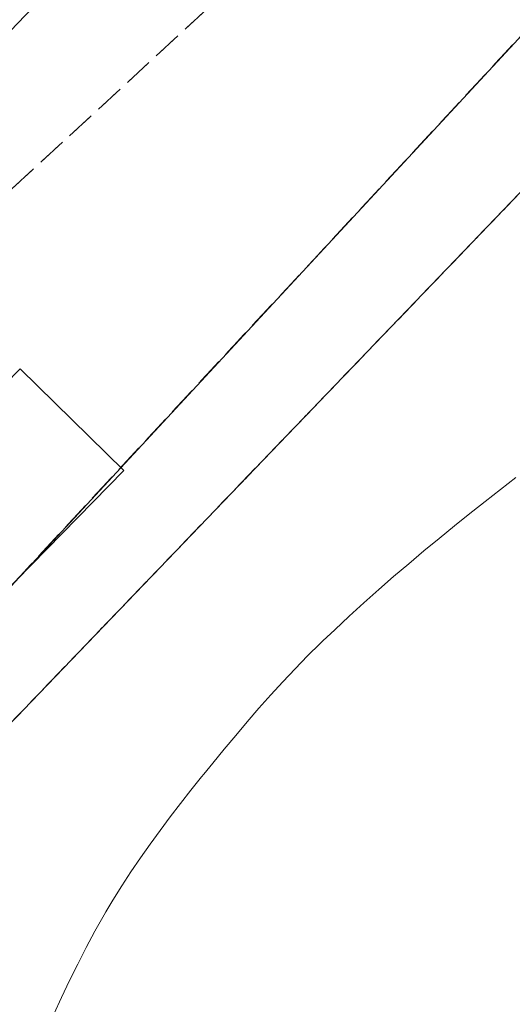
# Model space of a CAD drawing. Header units: metres. Extents: x 6551181 to 6555585, y 5935140 to 5937297.
# Tile 34 of 97: x 6551406 to 6551431, y 5936115 to 5936166. Entities that reach past the tile are written whole.
import ezdxf

# ---------------------------------------------------------------- set-up
doc = ezdxf.new("R2010")
doc.units = ezdxf.units.M
for name, pattern in [('1.5_0.5', [2, 1.5, -0.5]), ('218-500', [1, 0.5, -0.5]), ('219-500', [0])]:
    doc.linetypes.add(name, pattern=pattern)
for name, color, linetype in [('217-Granica konturu klasyfikcyjnego', 7, 'Continuous'), ('218-Granica użytku', 7, 'Continuous'), ('219-Linia granicy', 7, 'Continuous'), ('811-Warstwica ciągła linia', 7, 'Continuous'), ('inna budowla (powierzchnia)', 7, 'Continuous')]:
    doc.layers.add(name, color=color, linetype=linetype)

msp = doc.modelspace()

# ---------------------------------------------------------------- linework, layer by layer
at = {"layer": '217-Granica konturu klasyfikcyjnego', "color": 3, "linetype": '1.5_0.5', "lineweight": 18, "flags": 128}
for points in [[(6551534.72, 5936275.94), (6551374.72, 5936128.43)], [(6551386.66, 5936116.29), (6551534.72, 5936275.94)], [(6551431.95, 5936157.17), (6551389.16, 5936112.64)]]:
    msp.add_lwpolyline(points, dxfattribs=at)
at = {"layer": '218-Granica użytku', "color": 3, "linetype": '218-500', "lineweight": 18, "flags": 128}
for points in [[(6551534.72, 5936275.94), (6551374.72, 5936128.43)], [(6551386.66, 5936116.29), (6551534.72, 5936275.94)], [(6551389.16, 5936112.64), (6551431.95, 5936157.17)]]:
    msp.add_lwpolyline(points, dxfattribs=at)
at = {"layer": '219-Linia granicy', "color": 7, "linetype": '219-500', "lineweight": 18, "flags": 128}
for points in [[(6551534.72, 5936275.94), (6551386.66, 5936116.29)], [(6551479.35, 5936242.12), (6551372.63, 5936130.56)], [(6551389.16, 5936112.64), (6551431.95, 5936157.17)]]:
    msp.add_lwpolyline(points, dxfattribs=at)
at = {"layer": '811-Warstwica ciągła linia', "color": 32, "linetype": 'Continuous', "lineweight": 13, "flags": 128}
msp.add_lwpolyline([(6551431.363, 5936142.278), (6551430.586, 5936141.668), (6551429.81, 5936141.056), (6551429.18, 5936140.56), (6551429.033, 5936140.445), (6551428.243, 5936139.815), (6551427.458, 5936139.179), (6551426.68, 5936138.537), (6551425.908, 5936137.889), (6551425.142, 5936137.233), (6551424.382, 5936136.569), (6551423.629, 5936135.897), (6551422.881, 5936135.217), (6551422.14, 5936134.529), (6551421.54, 5936133.96), (6551421.405, 5936133.83), (6551420.754, 5936133.19), (6551420.118, 5936132.538), (6551419.493, 5936131.876), (6551418.88, 5936131.204), (6551418.277, 5936130.524), (6551417.682, 5936129.836), (6551417.093, 5936129.141), (6551416.51, 5936128.44), (6551415.93, 5936127.735), (6551415.47, 5936127.17), (6551415.352, 5936127.025), (6551414.811, 5936126.351), (6551414.278, 5936125.674), (6551413.753, 5936124.992), (6551413.236, 5936124.305), (6551412.73, 5936123.611), (6551412.235, 5936122.909), (6551411.752, 5936122.198), (6551411.283, 5936121.477), (6551410.827, 5936120.743), (6551410.48, 5936120.16), (6551410.386, 5936119.998), (6551409.92, 5936119.17), (6551409.472, 5936118.337), (6551409.04, 5936117.497), (6551408.623, 5936116.651), (6551408.218, 5936115.8), (6551407.826, 5936114.943)], dxfattribs=at)
at = {"layer": 'inna budowla (powierzchnia)', "color": 7, "linetype": 'Continuous', "lineweight": 18, "flags": 128}
msp.add_lwpolyline([(6551384.82, 5936126.11), (6551406.1, 5936147.82), (6551411.39, 5936142.64), (6551390.19, 5936121)], close=True, dxfattribs=at)

doc.saveas('drawing.dxf')
